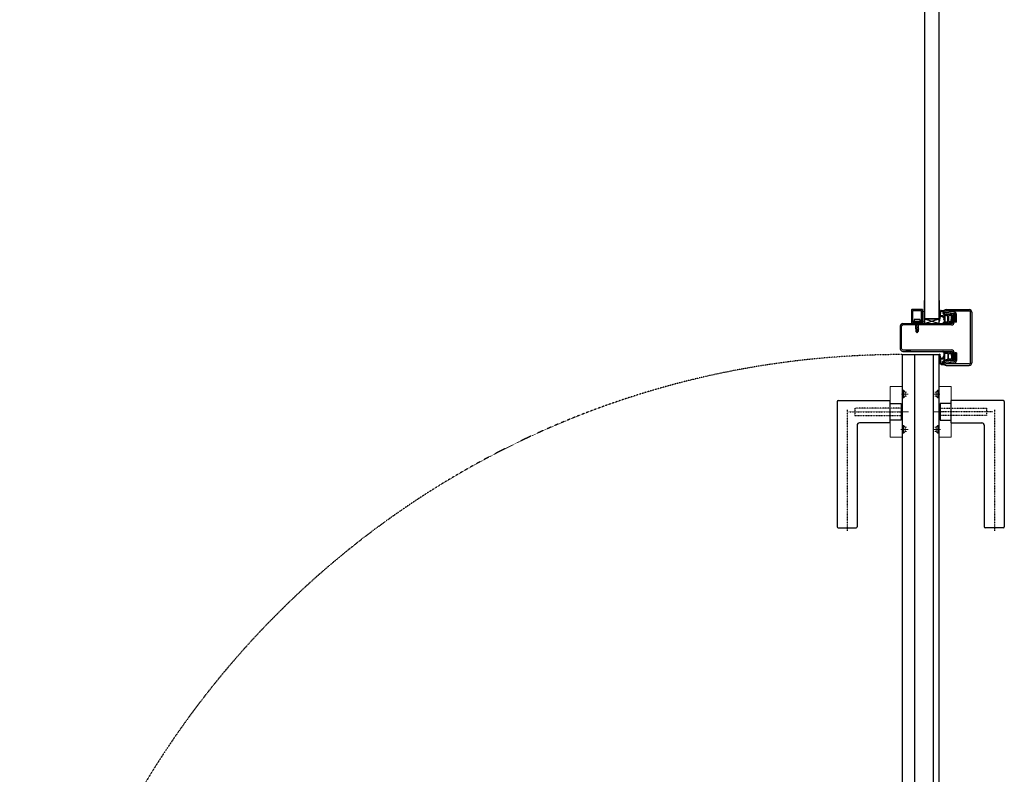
# Model space of a CAD drawing. Header units: millimetres. Extents: x -4577 to 1032787, y -66234 to 201209.
# Tile 34 of 256: x 16432 to 17492, y -39874 to -39061. Entities that reach past the tile are written whole.
import ezdxf

# ---------------------------------------------------------------- set-up
doc = ezdxf.new("R2010")
doc.units = ezdxf.units.MM
for name, pattern in [('510_5_2OG_ELT_1004$0$11-07-22_DS_2OG$0$AUSGEZOGEN', [0]), ('510_5_2OG_ELT_1004$0$11-07-22_DS_2OG$0$STRICHLINIE_S4', [0.095, 0.06, -0.035]), ('510_5_2OG_ELT_1004$0$11-07-22_DS_2OG$0$VERDECKT2_S2', [0.17, 0.1, -0.07])]:
    doc.linetypes.add(name, pattern=pattern)
for name, color, linetype in [('510_5_2OG_ELT_1004$0$11-07-22_DS_2OG$0$2DKont', 8, '510_5_2OG_ELT_1004$0$11-07-22_DS_2OG$0$AUSGEZOGEN'), ('510_5_2OG_ELT_1004$0$11-07-22_DS_2OG$0$2DSchraff', 8, '510_5_2OG_ELT_1004$0$11-07-22_DS_2OG$0$AUSGEZOGEN'), ('510_5_2OG_ELT_1004$0$11-07-22_DS_2OG$0$Mieterausbau', 8, '510_5_2OG_ELT_1004$0$11-07-22_DS_2OG$0$AUSGEZOGEN')]:
    doc.layers.add(name, color=color, linetype=linetype)

# ---------------------------------------------------------------- blocks, each defined once
blk = doc.blocks.new('510_5_2OG_ELT_1004$0$11-07-22_DS_2OG$0$G01_Schr', base_point=(-0.006, -0.01))
at = {"layer": '510_5_2OG_ELT_1004$0$11-07-22_DS_2OG$0$2DSchraff'}
h = blk.add_hatch(color=7, dxfattribs=at)
h.dxf.hatch_style = 2
h.paths.add_polyline_path([(-0.006, 0.0003), (-0.006, 0.0003), (-0.006, 0.0003), (-0.006, 0.0003), (-0.006, 0.0002), (-0.006, 0.0002), (-0.006, 0.0002), (-0.006, 0.0002), (-0.006, 0.0002), (-0.006, 0.0002), (-0.006, 0.0002), (-0.006, 0.0002), (-0.006, 0.0001), (-0.006, 0.0001), (-0.0059, 0.0001), (-0.0059, 0.0001), (-0.0059, 0.0001), (-0.0059, 0.0001), (-0.0059, 0.0001), (-0.0059, 0.0001), (-0.0059, 0.0001), (-0.0059, 0.0001), (-0.0059, 0.0001), (-0.0059, 0), (-0.0059, 0), (-0.0058, 0), (-0.0058, 0), (-0.0058, 0), (-0.0058, 0), (-0.0058, 0), (-0.0058, 0), (-0.0058, 0), (-0.0058, 0), (-0.0057, 0), (-0.0057, 0), (-0.0057, 0), (-0.0057, 0), (-0.0051, 0), (-0.0051, 0), (-0.0051, 0), (-0.0051, 0), (-0.005, 0), (-0.005, 0), (-0.005, 0), (-0.005, 0), (-0.005, 0), (-0.005, 0), (-0.005, 0), (-0.005, 0), (-0.0049, 0), (-0.0049, 0), (-0.0049, 0.0001), (-0.0049, 0.0001), (-0.0049, 0.0001), (-0.0049, 0.0001), (-0.0049, 0.0001), (-0.0049, 0.0001), (-0.0049, 0.0001), (-0.0049, 0.0001), (-0.0049, 0.0001), (-0.0048, 0.0001), (-0.0048, 0.0001), (-0.0048, 0.0002), (-0.0048, 0.0002), (-0.0048, 0.0002), (-0.0048, 0.0002), (-0.0048, 0.0002), (-0.0048, 0.0002), (-0.0048, 0.0002), (-0.0048, 0.0002), (-0.0048, 0.0003), (-0.0048, 0.0003), (-0.0048, 0.0003), (-0.0048, 0.0003), (-0.0048, 0.0004), (-0.0048, 0.0004), (-0.0048, 0.0004), (-0.0048, 0.0005), (-0.0048, 0.0005), (-0.0048, 0.0005), (-0.0048, 0.0005), (-0.0048, 0.0005), (-0.0048, 0.0005), (-0.0048, 0.0005), (-0.0048, 0.0005), (-0.0048, 0.0006), (-0.0048, 0.0006), (-0.0048, 0.0006), (-0.0048, 0.0006), (-0.0047, 0.0006), (-0.0047, 0.0006), (-0.0047, 0.0006), (-0.0047, 0.0006), (-0.0047, 0.0006), (-0.0047, 0.0006), (-0.0047, 0.0007), (-0.0047, 0.0007), (-0.0047, 0.0007), (-0.0047, 0.0007), (-0.0047, 0.0007), (-0.0046, 0.0007), (-0.0046, 0.0007), (-0.0046, 0.0007), (-0.0046, 0.0007), (-0.0046, 0.0007), (-0.0046, 0.0007), (-0.0046, 0.0007), (-0.0046, 0.0007), (-0.0046, 0.0007), (-0.0045, 0.0007), (-0.0045, 0.0007), (-0.0038, 0.0008), (-0.0038, 0.0008), (-0.0038, 0.0008), (-0.0038, 0.0008), (-0.0038, 0.0008), (-0.0038, 0.0008), (-0.0037, 0.0008), (-0.0037, 0.0008), (-0.0037, 0.0008), (-0.0037, 0.0008), (-0.0037, 0.0008), (-0.0037, 0.0008), (-0.0037, 0.0008), (-0.0037, 0.0008), (-0.0037, 0.0008), (-0.0037, 0.0008), (-0.0037, 0.0008), (-0.0037, 0.0008), (-0.0037, 0.0008), (-0.0036, 0.0008), (-0.0036, 0.0008), (-0.0036, 0.0008), (-0.0036, 0.0009), (-0.0036, 0.0009), (-0.0036, 0.0009), (-0.0036, 0.0009), (-0.0036, 0.0009), (-0.0036, 0.0009), (-0.0036, 0.0009), (-0.0036, 0.0009), (-0.0036, 0.0009), (-0.0036, 0.0009), (-0.0036, 0.0009), (-0.0036, 0.0009), (-0.0036, 0.0009), (-0.0036, 0.0009), (-0.0036, 0.0009), (-0.003, 0.0019), (-0.003, 0.0019), (-0.003, 0.0019), (-0.003, 0.002), (-0.003, 0.002), (-0.003, 0.0021), (-0.003, 0.0021), (-0.003, 0.0022), (-0.0031, 0.0022), (-0.0031, 0.0023), (-0.0031, 0.0023), (-0.0031, 0.0023), (-0.0032, 0.0024), (-0.0032, 0.0024), (-0.0032, 0.0024), (-0.0033, 0.0024), (-0.0033, 0.0025), (-0.0033, 0.0025), (-0.0034, 0.0025), (-0.0034, 0.0025), (-0.0035, 0.0025), (-0.0035, 0.0025), (-0.0036, 0.0025), (-0.0036, 0.0025), (-0.0037, 0.0025), (-0.0037, 0.0025), (-0.0037, 0.0024), (-0.0038, 0.0024), (-0.0038, 0.0024), (-0.0038, 0.0024), (-0.0039, 0.0023), (-0.0039, 0.0023), (-0.0039, 0.0023), (-0.004, 0.0022), (-0.004, 0.0022), (-0.004, 0.0021), (-0.004, 0.0021), (-0.004, 0.002), (-0.004, 0.002), (-0.004, 0.002), (-0.004, 0.002), (-0.0041, 0.0019), (-0.0041, 0.0019), (-0.0041, 0.0019), (-0.0041, 0.0018), (-0.0041, 0.0018), (-0.0042, 0.0018), (-0.0042, 0.0018), (-0.0042, 0.0018), (-0.0043, 0.0018), (-0.0043, 0.0018), (-0.0043, 0.0017), (-0.0044, 0.0017), (-0.0044, 0.0017), (-0.0044, 0.0017), (-0.0045, 0.0017), (-0.0045, 0.0018), (-0.0045, 0.0018), (-0.0046, 0.0018), (-0.0046, 0.0018), (-0.0046, 0.0018), (-0.0046, 0.0018), (-0.0047, 0.0018), (-0.0047, 0.0019), (-0.0047, 0.0019), (-0.0047, 0.0019), (-0.0048, 0.002), (-0.0048, 0.002), (-0.0048, 0.002), (-0.0048, 0.002), (-0.0048, 0.0021), (-0.0048, 0.0021), (-0.0048, 0.0021), (-0.0048, 0.0135), (-0.0048, 0.0135), (-0.0048, 0.0135), (-0.0048, 0.0135), (-0.0048, 0.0136), (-0.0048, 0.0136), (-0.0048, 0.0136), (-0.0048, 0.0136), (-0.0048, 0.0136), (-0.0048, 0.0136), (-0.0048, 0.0136), (-0.0048, 0.0136), (-0.0048, 0.0137), (-0.0048, 0.0137), (-0.0047, 0.0137), (-0.0047, 0.0137), (-0.0047, 0.0137), (-0.0047, 0.0137), (-0.0047, 0.0137), (-0.0047, 0.0137), (-0.0047, 0.0137), (-0.0047, 0.0137), (-0.0047, 0.0137), (-0.0047, 0.0138), (-0.0046, 0.0138), (-0.0046, 0.0138), (-0.0046, 0.0138), (-0.0046, 0.0138), (-0.0046, 0.0138), (-0.0046, 0.0138), (-0.0046, 0.0138), (-0.0046, 0.0138), (-0.0046, 0.0138), (-0.0045, 0.0138), (-0.0045, 0.0138), (-0.0045, 0.0138), (-0.0045, 0.0138), (0.0045, 0.0138), (0.0045, 0.0138), (0.0045, 0.0138), (0.0045, 0.0138), (0.0046, 0.0138), (0.0046, 0.0138), (0.0046, 0.0138), (0.0046, 0.0138), (0.0046, 0.0138), (0.0046, 0.0138), (0.0046, 0.0138), (0.0046, 0.0138), (0.0047, 0.0138), (0.0047, 0.0138), (0.0047, 0.0137), (0.0047, 0.0137), (0.0047, 0.0137), (0.0047, 0.0137), (0.0047, 0.0137), (0.0047, 0.0137), (0.0047, 0.0137), (0.0047, 0.0137), (0.0047, 0.0137), (0.0048, 0.0137), (0.0048, 0.0137), (0.0048, 0.0136), (0.0048, 0.0136), (0.0048, 0.0136), (0.0048, 0.0136), (0.0048, 0.0136), (0.0048, 0.0136), (0.0048, 0.0136), (0.0048, 0.0136), (0.0048, 0.0135), (0.0048, 0.0135), (0.0048, 0.0135), (0.0048, 0.0135), (0.0048, 0.0021), (0.0048, 0.0021), (0.0048, 0.0021), (0.0048, 0.002), (0.0048, 0.002), (0.0048, 0.002), (0.0048, 0.002), (0.0047, 0.0019), (0.0047, 0.0019), (0.0047, 0.0019), (0.0047, 0.0018), (0.0046, 0.0018), (0.0046, 0.0018), (0.0046, 0.0018), (0.0046, 0.0018), (0.0045, 0.0018), (0.0045, 0.0018), (0.0045, 0.0017), (0.0044, 0.0017), (0.0044, 0.0017), (0.0044, 0.0017), (0.0043, 0.0017), (0.0043, 0.0018), (0.0043, 0.0018), (0.0042, 0.0018), (0.0042, 0.0018), (0.0042, 0.0018), (0.0041, 0.0018), (0.0041, 0.0018), (0.0041, 0.0019), (0.0041, 0.0019), (0.0041, 0.0019), (0.004, 0.002), (0.004, 0.002), (0.004, 0.002), (0.004, 0.002), (0.004, 0.0021), (0.004, 0.0021), (0.004, 0.0022), (0.004, 0.0022), (0.0039, 0.0023), (0.0039, 0.0023), (0.0039, 0.0023), (0.0038, 0.0024), (0.0038, 0.0024), (0.0038, 0.0024), (0.0037, 0.0024), (0.0037, 0.0025), (0.0037, 0.0025), (0.0036, 0.0025), (0.0036, 0.0025), (0.0035, 0.0025), (0.0035, 0.0025), (0.0034, 0.0025), (0.0034, 0.0025), (0.0033, 0.0025), (0.0033, 0.0025), (0.0033, 0.0024), (0.0032, 0.0024), (0.0032, 0.0024), (0.0031, 0.0024), (0.0031, 0.0023), (0.0031, 0.0023), (0.0031, 0.0023), (0.003, 0.0022), (0.003, 0.0022), (0.003, 0.0021), (0.003, 0.0021), (0.003, 0.002), (0.003, 0.002), (0.003, 0.002), (0.003, 0.0019), (0.003, 0.0019), (0.0035, 0.0009), (0.0035, 0.0009), (0.0035, 0.0009), (0.0035, 0.0009), (0.0035, 0.0009), (0.0036, 0.0009), (0.0036, 0.0009), (0.0036, 0.0009), (0.0036, 0.0009), (0.0036, 0.0009), (0.0036, 0.0009), (0.0036, 0.0009), (0.0036, 0.0009), (0.0036, 0.0009), (0.0036, 0.0009), (0.0036, 0.0008), (0.0036, 0.0008), (0.0036, 0.0008), (0.0036, 0.0008), (0.0036, 0.0008), (0.0036, 0.0008), (0.0037, 0.0008), (0.0037, 0.0008), (0.0037, 0.0008), (0.0037, 0.0008), (0.0037, 0.0008), (0.0037, 0.0008), (0.0037, 0.0008), (0.0037, 0.0008), (0.0037, 0.0008), (0.0037, 0.0008), (0.0037, 0.0008), (0.0037, 0.0008), (0.0037, 0.0008), (0.0038, 0.0008), (0.0038, 0.0008), (0.0038, 0.0008), (0.0045, 0.0007), (0.0045, 0.0007), (0.0046, 0.0007), (0.0046, 0.0007), (0.0046, 0.0007), (0.0046, 0.0007), (0.0046, 0.0007), (0.0046, 0.0007), (0.0046, 0.0007), (0.0046, 0.0007), (0.0046, 0.0007), (0.0047, 0.0007), (0.0047, 0.0007), (0.0047, 0.0007), (0.0047, 0.0007), (0.0047, 0.0007), (0.0047, 0.0006), (0.0047, 0.0006), (0.0047, 0.0006), (0.0047, 0.0006), (0.0047, 0.0006), (0.0047, 0.0006), (0.0048, 0.0006), (0.0048, 0.0006), (0.0048, 0.0006), (0.0048, 0.0006), (0.0048, 0.0005), (0.0048, 0.0005), (0.0048, 0.0005), (0.0048, 0.0005), (0.0048, 0.0005), (0.0048, 0.0005), (0.0048, 0.0005), (0.0048, 0.0005), (0.0048, 0.0004), (0.0048, 0.0004), (0.0048, 0.0004), (0.0048, 0.0003), (0.0048, 0.0003), (0.0048, 0.0003), (0.0048, 0.0003), (0.0048, 0.0002), (0.0048, 0.0002), (0.0048, 0.0002), (0.0048, 0.0002), (0.0048, 0.0002), (0.0048, 0.0002), (0.0048, 0.0002), (0.0048, 0.0002), (0.0048, 0.0001), (0.0048, 0.0001), (0.0049, 0.0001), (0.0049, 0.0001), (0.0049, 0.0001), (0.0049, 0.0001), (0.0049, 0.0001), (0.0049, 0.0001), (0.0049, 0.0001), (0.0049, 0.0001), (0.0049, 0.0001), (0.0049, 0), (0.005, 0), (0.005, 0), (0.005, 0), (0.005, 0), (0.005, 0), (0.005, 0), (0.005, 0), (0.005, 0), (0.005, 0), (0.0051, 0), (0.0051, 0), (0.0051, 0), (0.0051, 0), (0.0057, 0), (0.0057, 0), (0.0057, 0), (0.0057, 0), (0.0058, 0), (0.0058, 0), (0.0058, 0), (0.0058, 0), (0.0058, 0), (0.0058, 0), (0.0058, 0), (0.0058, 0), (0.0059, 0), (0.0059, 0), (0.0059, 0.0001), (0.0059, 0.0001), (0.0059, 0.0001), (0.0059, 0.0001), (0.0059, 0.0001), (0.0059, 0.0001), (0.0059, 0.0001), (0.0059, 0.0001), (0.0059, 0.0001), (0.006, 0.0001), (0.006, 0.0001), (0.006, 0.0002), (0.006, 0.0002), (0.006, 0.0002), (0.006, 0.0002), (0.006, 0.0002), (0.006, 0.0002), (0.006, 0.0002), (0.006, 0.0002), (0.006, 0.0003), (0.006, 0.0003), (0.006, 0.0003), (0.006, 0.0003), (0.006, 0.0147), (0.006, 0.0147), (0.006, 0.0147), (0.006, 0.0147), (0.006, 0.0148), (0.006, 0.0148), (0.006, 0.0148), (0.006, 0.0148), (0.006, 0.0148), (0.006, 0.0148), (0.006, 0.0148), (0.006, 0.0148), (0.006, 0.0148), (0.006, 0.0149), (0.0059, 0.0149), (0.0059, 0.0149), (0.0059, 0.0149), (0.0059, 0.0149), (0.0059, 0.0149), (0.0059, 0.0149), (0.0059, 0.0149), (0.0059, 0.0149), (0.0059, 0.0149), (0.0059, 0.015), (0.0059, 0.015), (0.0058, 0.015), (0.0058, 0.015), (0.0058, 0.015), (0.0058, 0.015), (0.0058, 0.015), (0.0058, 0.015), (0.0058, 0.015), (0.0058, 0.015), (0.0057, 0.015), (0.0057, 0.015), (0.0057, 0.015), (0.0057, 0.015), (-0.0057, 0.015), (-0.0057, 0.015), (-0.0057, 0.015), (-0.0057, 0.015), (-0.0058, 0.015), (-0.0058, 0.015), (-0.0058, 0.015), (-0.0058, 0.015), (-0.0058, 0.015), (-0.0058, 0.015), (-0.0058, 0.015), (-0.0058, 0.015), (-0.0059, 0.015), (-0.0059, 0.015), (-0.0059, 0.0149), (-0.0059, 0.0149), (-0.0059, 0.0149), (-0.0059, 0.0149), (-0.0059, 0.0149), (-0.0059, 0.0149), (-0.0059, 0.0149), (-0.0059, 0.0149), (-0.0059, 0.0149), (-0.006, 0.0149), (-0.006, 0.0148), (-0.006, 0.0148), (-0.006, 0.0148), (-0.006, 0.0148), (-0.006, 0.0148), (-0.006, 0.0148), (-0.006, 0.0148), (-0.006, 0.0148), (-0.006, 0.0148), (-0.006, 0.0147), (-0.006, 0.0147), (-0.006, 0.0147), (-0.006, 0.0147)])
at = {"layer": '510_5_2OG_ELT_1004$0$11-07-22_DS_2OG$0$2DKont'}
for p, q in [((-0.006, 0.0003), (-0.006, 0.0147)), ((-0.0057, 0.015), (0.0057, 0.015)), ((-0.0048, 0.0021), (-0.0048, 0.0135)), ((-0.0045, 0.0138), (0.0045, 0.0138)), ((0.0048, 0.0135), (0.0048, 0.0021)), ((0.006, 0.0147), (0.006, 0.0003)), ((-0.0057, 0), (-0.0051, 0)), ((-0.0048, 0.0003), (-0.0048, 0.0004)), ((-0.0038, 0.0008), (-0.0045, 0.0007)), ((-0.003, 0.0019), (-0.0036, 0.0009)), ((-0.003, 0.0045), (-0.0031, 0.0026)), ((0.0031, 0.0026), (-0.0031, 0.0026)), ((-0.0031, 0.0026), (-0.0028, 0.0013)), ((-0.003, 0.0045), (0.003, 0.0045)), ((0.0027, 0.0013), (-0.0028, 0.0013)), ((-0.0028, 0), (-0.0028, 0.0013)), ((0.0027, 0), (-0.0028, 0)), ((-0.0013, 0), (-0.0013, -0.0087)), ((0.0031, 0.0026), (0.0027, 0.0013)), ((0.0027, 0.0013), (0.0027, 0)), ((0.003, 0.0045), (0.0031, 0.0026)), ((0.003, 0.0019), (0.0035, 0.0009)), ((0.0038, 0.0008), (0.0045, 0.0007)), ((0.0048, 0.0004), (0.0048, 0.0003)), ((0.0051, 0), (0.0057, 0)), ((0.0019, -0.0005), (-0.0019, -0.0013)), ((-0.0019, -0.0013), (-0.0019, -0.0013)), ((-0.0019, -0.0013), (-0.0013, -0.0014)), ((0.0019, -0.002), (-0.0019, -0.0028)), ((-0.0019, -0.0028), (-0.0013, -0.0029)), ((0.0019, -0.0035), (-0.0019, -0.0043)), ((-0.0019, -0.0043), (-0.0013, -0.0044)), ((0.0019, -0.005), (-0.0019, -0.0058)), ((-0.0019, -0.0058), (-0.0013, -0.0059)), ((0, -0.01), (-0.0013, -0.0087)), ((0, -0.0054), (0, -0.01)), ((0.0013, -0.0087), (0, -0.0091)), ((0, -0.01), (0.0013, -0.0087)), ((0.0013, 0), (0.0013, -0.0087)), ((0.0013, -0.0004), (0.0019, -0.0005)), ((0.0013, -0.0019), (0.0019, -0.002)), ((0.0013, -0.0034), (0.0019, -0.0035)), ((0.0013, -0.0049), (0.0019, -0.005))]:
    blk.add_line(p, q, dxfattribs=at)
for centre, radius, start, end in [((-0.0057, 0.0147), 0.0003, 90, 180), ((-0.0045, 0.0135), 0.0003, 90, 180), ((0.0045, 0.0135), 0.0003, 0, 90), ((0.0057, 0.0147), 0.0003, 0, 90), ((-0.0057, 0.0003), 0.0003, 180, 270), ((-0.0051, 0.0003), 0.0003, 270, 360), ((-0.0044, 0.0021), 0.000406, 180, 350.6698), ((-0.0045, 0.0004), 0.0003, 95, 180), ((-0.0035, 0.002), 0.000498, 343.2966, 170.8911), ((-0.0038, 0.0011), 0.0003, 275, 330), ((0.0035, 0.002), 0.000509, 10.2596, 194.6892), ((0.0038, 0.0011), 0.0003, 210, 265), ((0.0044, 0.0021), 0.000406, 189.3302, 360), ((0.0045, 0.0004), 0.0003, 0, 85), ((0.0051, 0.0003), 0.0003, 180, 270), ((0.0057, 0.0003), 0.0003, 270, 360)]:
    blk.add_arc(centre, radius, start, end, dxfattribs=at)
blk = doc.blocks.new('510_5_2OG_ELT_1004$0$11-07-22_DS_2OG$0$DichtngKämpfer', base_point=(-0.0095, -0.0018, -0.0044))
for p, q in [((-0.0087, 0.0111), (-0.0093, 0.0111)), ((-0.0093, 0.0107), (-0.0087, 0.0107)), ((-0.0074, 0.0124), (-0.0087, 0.0111)), ((-0.0076, 0.0113), (-0.0071, 0.0121)), ((-0.007, 0.0113), (-0.0076, 0.0113)), ((-0.0059, 0.0124), (-0.007, 0.0113)), ((-0.0061, 0.0113), (-0.0055, 0.0121)), ((-0.0053, 0.0113), (-0.0061, 0.0113)), ((-0.0041, 0.0124), (-0.0053, 0.0113)), ((-0.0043, 0.0113), (-0.0038, 0.0121)), ((-0.0008, 0.0115), (-0.0043, 0.0113)), ((-0.0002, 0.0084), (-0.0002, 0.0111)), ((0.0012, 0.0125), (0.0012, 0.0125)), ((-0.0093, 0.0039), (-0.0079, 0.002)), ((-0.0076, 0.0029), (-0.007, 0.003)), ((-0.0074, 0.0022), (-0.0076, 0.0029)), ((-0.007, 0.003), (-0.0056, 0.0022)), ((-0.0059, 0.003), (-0.0054, 0.0031)), ((-0.0054, 0.0026), (-0.0059, 0.003)), ((-0.0054, 0.0031), (-0.0035, 0.0024)), ((-0.0043, 0.01), (-0.0043, 0.0044)), ((-0.0034, 0.0029), (-0.0041, 0.0031)), ((-0.0021, 0.0027), (-0.0041, 0.0031)), ((-0.0012, 0.0105), (-0.004, 0.0103)), ((-0.0013, 0.0035), (-0.004, 0.0041)), ((-0.0009, 0.0038), (-0.0009, 0.0102)), ((-0.0002, 0.0029), (-0.0002, 0.0062)), ((0.0004, 0.0064), (0, 0.0077)), ((0.0038, 0.0046), (0.0032, -0.0005)), ((0.0043, 0.0094), (0.0039, 0.0056)), ((0.005, 0.0091), (0.0039, -0.001)), ((0.0031, -0.0016), (0, -0.0018)), ((0.0032, -0.0005), (0.0014, -0.0007))]:
    blk.add_line(p, q)
for points in [[(-0.0038, 0.0121), (-0.0037, 0.0121), (-0.0037, 0.0122), (-0.0037, 0.0122), (-0.0037, 0.0123), (-0.0037, 0.0123), (-0.0037, 0.0124), (-0.0038, 0.0124), (-0.0038, 0.0124), (-0.0038, 0.0125), (-0.0039, 0.0125), (-0.0039, 0.0125), (-0.004, 0.0125), (-0.004, 0.0125), (-0.004, 0.0125), (-0.0041, 0.0125), (-0.0041, 0.0124)], [(-0.0008, 0.0115), (-0.0006, 0.0115), (-0.0005, 0.0115), (-0.0004, 0.0115), (-0.0002, 0.0115), (-0.0001, 0.0116), (0, 0.0116), (0.0002, 0.0117), (0.0003, 0.0117), (0.0004, 0.0118), (0.0005, 0.0119), (0.0006, 0.0119), (0.0007, 0.012), (0.0008, 0.0121), (0.0009, 0.0122), (0.001, 0.0123), (0.0011, 0.0124)], [(-0.0002, 0.0111), (0, 0.0111), (0.0001, 0.0112), (0.0003, 0.0113), (0.0004, 0.0114), (0.0006, 0.0115), (0.0007, 0.0116), (0.0008, 0.0117), (0.0009, 0.0118), (0.001, 0.0119), (0.0011, 0.012), (0.0012, 0.0122), (0.0013, 0.0123)], [(0.0013, 0.0123), (0.0013, 0.0123), (0.0013, 0.0124), (0.0013, 0.0124), (0.0013, 0.0124), (0.0013, 0.0124), (0.0013, 0.0124), (0.0013, 0.0125), (0.0013, 0.0125), (0.0012, 0.0125), (0.0012, 0.0125), (0.0012, 0.0125), (0.0012, 0.0125), (0.0012, 0.0125), (0.0011, 0.0125), (0.0011, 0.0125), (0.0011, 0.0125), (0.0011, 0.0125), (0.0011, 0.0124), (0.0011, 0.0124)], [(-0.004, 0.0103), (-0.0041, 0.0103), (-0.0041, 0.0103), (-0.0042, 0.0103), (-0.0042, 0.0102), (-0.0043, 0.0102), (-0.0043, 0.0101), (-0.0043, 0.0101), (-0.0043, 0.0101), (-0.0043, 0.01)], [(-0.0043, 0.0044), (-0.0043, 0.0044), (-0.0043, 0.0043), (-0.0043, 0.0043), (-0.0043, 0.0042), (-0.0042, 0.0042), (-0.0042, 0.0042), (-0.0041, 0.0042), (-0.0041, 0.0041), (-0.004, 0.0041)], [(-0.0035, 0.0024), (-0.0035, 0.0024), (-0.0034, 0.0024), (-0.0034, 0.0024), (-0.0033, 0.0024), (-0.0033, 0.0025), (-0.0033, 0.0025), (-0.0033, 0.0025), (-0.0033, 0.0026), (-0.0032, 0.0026), (-0.0033, 0.0027), (-0.0033, 0.0027), (-0.0033, 0.0028), (-0.0033, 0.0028), (-0.0033, 0.0028), (-0.0034, 0.0029), (-0.0034, 0.0029)], [(-0.0002, -0.0015), (-0.0001, -0.0013), (0, -0.0012), (0, -0.0011), (0.0001, -0.0009), (0.0001, -0.0008), (0.0002, -0.0006), (0.0002, -0.0005), (0.0002, -0.0003), (0.0002, -0.0002), (0.0003, 0), (0.0003, 0.0001), (0.0002, 0.0003), (0.0002, 0.0004), (0.0002, 0.0006), (0.0002, 0.0007), (0.0001, 0.0008), (0.0001, 0.001), (0, 0.0011), (0, 0.0013), (-0.0001, 0.0014), (-0.0002, 0.0015), (-0.0003, 0.0016), (-0.0004, 0.0018), (-0.0005, 0.0019), (-0.0006, 0.002), (-0.0007, 0.0021), (-0.0008, 0.0022), (-0.0009, 0.0023), (-0.0011, 0.0024), (-0.0012, 0.0024), (-0.0013, 0.0025), (-0.0015, 0.0026), (-0.0016, 0.0026), (-0.0018, 0.0027), (-0.0019, 0.0027), (-0.002, 0.0027), (-0.0022, 0.0027)], [(-0.0013, 0.0035), (-0.0012, 0.0035), (-0.0012, 0.0035), (-0.0011, 0.0035), (-0.0011, 0.0035), (-0.001, 0.0035), (-0.001, 0.0036), (-0.0009, 0.0036), (-0.0009, 0.0037), (-0.0009, 0.0037), (-0.0009, 0.0038)], [(-0.0009, 0.0102), (-0.0009, 0.0102), (-0.0009, 0.0103), (-0.0009, 0.0103), (-0.001, 0.0104), (-0.001, 0.0104), (-0.0011, 0.0104), (-0.0011, 0.0105), (-0.0012, 0.0105), (-0.0012, 0.0105)], [(-0.0002, 0.0084), (-0.0001, 0.0082), (-0.0001, 0.0081), (-0.0001, 0.008), (-0.0001, 0.0078), (0, 0.0077)], [(-0.0002, 0.0062), (-0.0001, 0.006), (-0.0001, 0.0059), (-0.0001, 0.0058), (0, 0.0056), (0, 0.0055), (0.0001, 0.0054), (0.0001, 0.0052), (0.0002, 0.0051), (0.0003, 0.005), (0.0004, 0.0049), (0.0005, 0.0048), (0.0006, 0.0047), (0.0007, 0.0046), (0.0008, 0.0045), (0.0009, 0.0044), (0.001, 0.0043), (0.0011, 0.0043), (0.0013, 0.0042), (0.0014, 0.0042), (0.0015, 0.0041), (0.0017, 0.0041), (0.0018, 0.0041), (0.0019, 0.004), (0.0021, 0.004), (0.0022, 0.004), (0.0024, 0.004), (0.0025, 0.004), (0.0027, 0.0041), (0.0028, 0.0041), (0.0029, 0.0041), (0.0031, 0.0042), (0.0032, 0.0042), (0.0033, 0.0043), (0.0034, 0.0044), (0.0036, 0.0044), (0.0037, 0.0045), (0.0038, 0.0046)], [(0.0012, -0.0005), (0.0012, -0.0003), (0.0013, -0.0002), (0.0013, 0), (0.0013, 0.0002), (0.0012, 0.0004), (0.0012, 0.0005), (0.0012, 0.0007), (0.0011, 0.0009), (0.0011, 0.0011), (0.001, 0.0012), (0.001, 0.0014), (0.0009, 0.0016), (0.0008, 0.0017), (0.0008, 0.0019), (0.0007, 0.002), (0.0006, 0.0022), (0.0005, 0.0023), (0.0004, 0.0024), (0.0002, 0.0026), (0.0001, 0.0027), (0, 0.0028), (-0.0002, 0.0029)], [(0.0004, 0.0064), (0.0005, 0.0062), (0.0005, 0.0061), (0.0006, 0.006), (0.0006, 0.0059), (0.0007, 0.0058), (0.0008, 0.0057), (0.0008, 0.0056), (0.0009, 0.0055), (0.001, 0.0054), (0.0011, 0.0053), (0.0012, 0.0052), (0.0013, 0.0051), (0.0014, 0.0051), (0.0016, 0.005), (0.0017, 0.005), (0.0018, 0.0049), (0.0019, 0.0049), (0.002, 0.0049), (0.0022, 0.0049), (0.0023, 0.0049), (0.0024, 0.0049), (0.0026, 0.0049), (0.0027, 0.0049), (0.0028, 0.0049), (0.0029, 0.0049), (0.0031, 0.005), (0.0032, 0.005), (0.0033, 0.0051), (0.0034, 0.0052), (0.0035, 0.0052), (0.0036, 0.0053), (0.0037, 0.0054), (0.0038, 0.0055), (0.0039, 0.0056)], [(0.005, 0.0091), (0.005, 0.0091), (0.005, 0.0092), (0.005, 0.0092), (0.005, 0.0093), (0.005, 0.0093), (0.005, 0.0094), (0.0049, 0.0095), (0.0049, 0.0095), (0.0049, 0.0095), (0.0048, 0.0096), (0.0048, 0.0096), (0.0047, 0.0096), (0.0047, 0.0096), (0.0046, 0.0096), (0.0046, 0.0096), (0.0045, 0.0096), (0.0045, 0.0096), (0.0044, 0.0096), (0.0044, 0.0095), (0.0043, 0.0095), (0.0043, 0.0094)], [(-0.0002, -0.0015), (-0.0002, -0.0015), (-0.0002, -0.0015), (-0.0002, -0.0016), (-0.0002, -0.0016), (-0.0002, -0.0016), (-0.0002, -0.0017), (-0.0002, -0.0017), (-0.0001, -0.0017), (-0.0001, -0.0018), (-0.0001, -0.0018), (0, -0.0018), (0, -0.0018)], [(0.0012, -0.0005), (0.0012, -0.0005), (0.0012, -0.0006), (0.0012, -0.0006), (0.0012, -0.0006), (0.0013, -0.0006), (0.0013, -0.0006), (0.0013, -0.0007), (0.0013, -0.0007), (0.0014, -0.0007), (0.0014, -0.0007)], [(0.0031, -0.0016), (0.0032, -0.0015), (0.0032, -0.0015), (0.0033, -0.0015), (0.0034, -0.0014), (0.0035, -0.0014), (0.0036, -0.0013), (0.0037, -0.0013), (0.0037, -0.0012), (0.0038, -0.0011), (0.0038, -0.0011), (0.0039, -0.001)], [(0.0032, -0.0005), (0.0032, -0.0005), (0.0032, -0.0005), (0.0032, -0.0005), (0.0032, -0.0005), (0.0032, -0.0005)]]:
    blk.add_lwpolyline(points)
blk.add_lwpolyline([(-0.0083, 0.0042), (-0.0083, 0.0042), (-0.0083, 0.0042), (-0.0083, 0.0042), (-0.0083, 0.0042), (-0.0083, 0.0042), (-0.0083, 0.0042), (-0.0083, 0.0041), (-0.0083, 0.0041), (-0.0083, 0.0041), (-0.0083, 0.0041), (-0.0083, 0.0041), (-0.0083, 0.0041), (-0.0082, 0.0041), (-0.0082, 0.0041), (-0.0082, 0.004), (-0.0082, 0.004), (-0.0082, 0.004), (-0.0082, 0.004), (-0.0082, 0.004), (-0.0082, 0.004), (-0.0082, 0.004), (-0.0081, 0.004), (-0.0081, 0.004), (-0.0081, 0.004), (-0.0081, 0.0039), (-0.0081, 0.0039), (-0.0081, 0.0039), (-0.0081, 0.0039), (-0.008, 0.0039), (-0.008, 0.0039), (-0.008, 0.0039), (-0.008, 0.0039), (-0.008, 0.0039), (-0.008, 0.0039), (-0.0054, 0.0041), (-0.0054, 0.0041), (-0.0054, 0.0041), (-0.0053, 0.0041), (-0.0053, 0.0041), (-0.0053, 0.0041), (-0.0053, 0.0041), (-0.0053, 0.0041), (-0.0053, 0.0041), (-0.0053, 0.0041), (-0.0053, 0.0041), (-0.0052, 0.0041), (-0.0052, 0.0041), (-0.0052, 0.0041), (-0.0052, 0.0041), (-0.0052, 0.0042), (-0.0052, 0.0042), (-0.0051, 0.0042), (-0.0051, 0.0042), (-0.0051, 0.0042), (-0.0051, 0.0043), (-0.0051, 0.0043), (-0.0051, 0.0043), (-0.0051, 0.0043), (-0.0051, 0.0043), (-0.0051, 0.0043), (-0.0051, 0.0043), (-0.0051, 0.0043), (-0.0051, 0.0044), (-0.0051, 0.0044), (-0.0051, 0.0044), (-0.0051, 0.0044), (-0.0051, 0.01), (-0.0051, 0.01), (-0.0051, 0.01), (-0.0051, 0.01), (-0.0051, 0.0101), (-0.0051, 0.0101), (-0.0051, 0.0101), (-0.0051, 0.0101), (-0.0051, 0.0101), (-0.0051, 0.0101), (-0.0051, 0.0101), (-0.0051, 0.0101), (-0.0051, 0.0101), (-0.0051, 0.0102), (-0.0051, 0.0102), (-0.0052, 0.0102), (-0.0052, 0.0102), (-0.0052, 0.0102), (-0.0052, 0.0102), (-0.0052, 0.0103), (-0.0052, 0.0103), (-0.0053, 0.0103), (-0.0053, 0.0103), (-0.0053, 0.0103), (-0.0053, 0.0103), (-0.0053, 0.0103), (-0.0053, 0.0103), (-0.0053, 0.0103), (-0.0053, 0.0103), (-0.0054, 0.0103), (-0.0054, 0.0103), (-0.0054, 0.0103), (-0.0054, 0.0103), (-0.0075, 0.0103), (-0.0075, 0.0103), (-0.0075, 0.0103), (-0.0075, 0.0103), (-0.0075, 0.0103), (-0.0075, 0.0103), (-0.0076, 0.0103), (-0.0076, 0.0103), (-0.0076, 0.0103), (-0.0076, 0.0103), (-0.0076, 0.0103), (-0.0076, 0.0102), (-0.0076, 0.0102), (-0.0076, 0.0102), (-0.0076, 0.0102), (-0.0077, 0.0101), (-0.0077, 0.0101), (-0.0078, 0.0101), (-0.0078, 0.0101), (-0.0078, 0.0101), (-0.0078, 0.0101), (-0.0078, 0.0101), (-0.0078, 0.01), (-0.0078, 0.01), (-0.0078, 0.01), (-0.0078, 0.0099), (-0.0078, 0.0097), (-0.0078, 0.0095), (-0.0079, 0.0094), (-0.0079, 0.0092), (-0.0079, 0.0091), (-0.0079, 0.0089), (-0.008, 0.0087), (-0.008, 0.0086), (-0.008, 0.0084), (-0.008, 0.0083), (-0.008, 0.0081), (-0.0081, 0.0079), (-0.0081, 0.0078), (-0.0081, 0.0076), (-0.0081, 0.0075), (-0.0081, 0.0073), (-0.0081, 0.0071), (-0.0081, 0.007), (-0.0082, 0.0068), (-0.0082, 0.0067), (-0.0082, 0.0065), (-0.0082, 0.0063), (-0.0082, 0.0062), (-0.0082, 0.006), (-0.0082, 0.0058), (-0.0082, 0.0057), (-0.0082, 0.0055), (-0.0083, 0.0054), (-0.0083, 0.0052), (-0.0083, 0.005), (-0.0083, 0.0049), (-0.0083, 0.0047), (-0.0083, 0.0046), (-0.0083, 0.0044)], close=True)
for centre, radius, start, end in [((-0.0093, 0.0109), 0.0002, 90, 270), ((0.0445, 0.0027), 0.0538, 171.4877, 178.764), ((-0.0073, 0.0122), 0.000248, 324.9572, 130.4511), ((-0.0057, 0.0122), 0.00025, 324.755, 129.2712), ((-0.0077, 0.0021), 0.00025, 211.9684, 16.4846), ((-0.0055, 0.0024), 0.000236, 242.0043, 52.4935)]:
    blk.add_arc(centre, radius, start, end)
blk = doc.blocks.new('510_5_2OG_ELT_1004$0$11-07-22_DS_2OG$0$COMPLEXOBJECT_102')
at = {"layer": '510_5_2OG_ELT_1004$0$11-07-22_DS_2OG$0$Mieterausbau', "color": 7, "linetype": '510_5_2OG_ELT_1004$0$11-07-22_DS_2OG$0$AUSGEZOGEN', "lineweight": 13}
for p, q in [((15.4732, 27.3809), (15.4732, 27.4357)), ((15.4732, 27.4357), (15.4862, 27.4357)), ((15.4862, 27.3809), (15.4862, 27.4357)), ((15.4929, 27.4273), (15.4855, 27.4273)), ((15.4877, 27.4315), (15.4862, 27.4315)), ((15.4877, 27.4232), (15.4862, 27.4232)), ((15.4877, 27.4232), (15.4877, 27.4315)), ((15.4896, 27.4296), (15.4877, 27.4315)), ((15.4896, 27.4251), (15.4877, 27.4232)), ((15.491, 27.4296), (15.4896, 27.4296)), ((15.4896, 27.4251), (15.4896, 27.4296)), ((15.491, 27.4251), (15.4896, 27.4251)), ((15.4931, 27.4083), (15.4815, 27.4083)), ((15.4877, 27.3935), (15.4862, 27.3935)), ((15.4877, 27.3852), (15.4877, 27.3935)), ((15.4896, 27.3916), (15.4877, 27.3935)), ((15.491, 27.3916), (15.4896, 27.3916)), ((15.4896, 27.3871), (15.4896, 27.3916)), ((15.4862, 27.3809), (15.4732, 27.3809)), ((15.4929, 27.3893), (15.485, 27.3893)), ((15.4877, 27.3852), (15.4862, 27.3852)), ((15.4896, 27.3871), (15.4877, 27.3852)), ((15.491, 27.3871), (15.4896, 27.3871))]:
    blk.add_line(p, q, dxfattribs=at)
blk = doc.blocks.new('510_5_2OG_ELT_1004$0$11-07-22_DS_2OG$0$COMPLEXOBJECT_103')
at = {"layer": '510_5_2OG_ELT_1004$0$11-07-22_DS_2OG$0$Mieterausbau', "color": 7, "linetype": '510_5_2OG_ELT_1004$0$11-07-22_DS_2OG$0$AUSGEZOGEN', "lineweight": 13}
for p, q in [((15.5262, 27.3809), (15.5262, 27.4357)), ((15.5392, 27.4357), (15.5262, 27.4357)), ((15.5392, 27.3809), (15.5392, 27.4357)), ((15.5196, 27.4273), (15.527, 27.4273)), ((15.5214, 27.4296), (15.5228, 27.4296)), ((15.5214, 27.4251), (15.5228, 27.4251)), ((15.5228, 27.4296), (15.5247, 27.4315)), ((15.5228, 27.4251), (15.5228, 27.4296)), ((15.5228, 27.4251), (15.5247, 27.4232)), ((15.5247, 27.4232), (15.5247, 27.4315)), ((15.5247, 27.4315), (15.5262, 27.4315)), ((15.5247, 27.4232), (15.5262, 27.4232)), ((15.5194, 27.4083), (15.531, 27.4083)), ((15.5214, 27.3916), (15.5228, 27.3916)), ((15.5228, 27.3916), (15.5247, 27.3935)), ((15.5228, 27.3871), (15.5228, 27.3916)), ((15.5247, 27.3852), (15.5247, 27.3935)), ((15.5247, 27.3935), (15.5262, 27.3935)), ((15.5196, 27.3893), (15.5274, 27.3893)), ((15.5214, 27.3871), (15.5228, 27.3871)), ((15.5228, 27.3871), (15.5247, 27.3852)), ((15.5247, 27.3852), (15.5262, 27.3852)), ((15.5262, 27.3809), (15.5392, 27.3809))]:
    blk.add_line(p, q, dxfattribs=at)
blk = doc.blocks.new('510_5_2OG_ELT_1004')
at = {"layer": '510_5_2OG_ELT_1004$0$11-07-22_DS_2OG$0$Mieterausbau', "linetype": 'Continuous'}
h = blk.add_hatch(dxfattribs=at)
h.set_pattern_fill('SCHRAFFUR_1', color=256, scale=1000, style=0, pattern_type=2)
h.set_pattern_definition([(90, (1895.797, -66891.69), (-40, 5e-15), []), (90, (1875.797, -66891.69), (-40, 5e-15), [])])
h.paths.add_polyline_path([(17422, -39421.9), (17382, -39421.9), (17382, -40371.8), (17422, -40371.8)], flags=0)
at = {"layer": '510_5_2OG_ELT_1004$0$11-07-22_DS_2OG$0$Mieterausbau', "linetype": '510_5_2OG_ELT_1004$0$11-07-22_DS_2OG$0$AUSGEZOGEN'}
for p, q in [((17406.1, -38863.4), (17406.1, -39383.4)), ((17422, -39383.4), (17422, -38863.4)), ((17406.1, -39383.4), (17406.1, -39363.4)), ((17422, -39363.4), (17422, -39383.4)), ((17429.5, -39373.4), (17454.3, -39373.4)), ((17454.3, -39374.9), (17429.5, -39374.9)), ((17437.8, -39375.9), (17429.5, -39376.9)), ((17437.8, -39377.4), (17429.5, -39378.4)), ((17439, -39386.9), (17439, -39378.6)), ((17440.5, -39386.9), (17440.5, -39378.6)), ((17455.5, -39430.6), (17455.5, -39376.1)), ((17457, -39376.1), (17457, -39430.6)), ((17382.8, -39388.4), (17435.3, -39388.4)), ((17382.8, -39388.4), (17435.3, -39388.4)), ((17383.1, -39388.4), (17383.7, -39388.4)), ((17383.1, -39388.4), (17383.7, -39388.4)), ((17406.1, -39383.4), (17422, -39383.4)), ((17406.1, -39388.4), (17422, -39383.4)), ((17406.2, -39383.4), (17422, -39388.4)), ((17414, -39383.4), (17422, -39383.4)), ((17438, -39378.9), (17436.5, -39378.9)), ((17438, -39378.9), (17436.5, -39378.9)), ((17436.5, -39387.1), (17436.5, -39378.9)), ((17436.5, -39387.1), (17436.5, -39378.9)), ((17438, -39387.1), (17438, -39378.9)), ((17438, -39387.1), (17438, -39378.9)), ((17440.5, -39386.9), (17439, -39386.9)), ((17380, -39391.1), (17380, -39415.6)), ((17381.5, -39415.6), (17381.5, -39391.1)), ((17435.3, -39389.9), (17382.8, -39389.9)), ((17435.3, -39389.9), (17382.8, -39389.9)), ((17435.3, -39416.9), (17382.8, -39416.9)), ((17382.8, -39418.4), (17435.3, -39418.4)), ((17383.1, -39418.4), (17383.7, -39418.4)), ((17383.1, -39418.4), (17383.7, -39418.4)), ((17391.5, -39418.4), (17386, -39418.4)), ((17391.5, -39418.4), (17386, -39418.4)), ((17393.9, -39418.4), (17394.5, -39418.4)), ((17393.9, -39418.4), (17394.5, -39418.4)), ((17436.5, -39419.6), (17436.5, -39427.9)), ((17438, -39419.6), (17438, -39427.9)), ((17440.5, -39419.9), (17439, -39419.9)), ((17439, -39419.9), (17439, -39428.1)), ((17440.5, -39419.9), (17440.5, -39428.1)), ((17437.8, -39429.4), (17429.5, -39428.4)), ((17437.8, -39430.9), (17429.5, -39429.9)), ((17438, -39427.9), (17436.5, -39427.9)), ((17454.3, -39431.9), (17429.5, -39431.9)), ((17429.5, -39433.4), (17454.3, -39433.4)), ((17312, -39472.4), (17312, -39607.4)), ((17313, -39471.4), (17369, -39471.4)), ((17369, -39495.4), (17369, -39471.4)), ((17491, -39471.4), (17435, -39471.4)), ((17435, -39495.4), (17435, -39471.4)), ((17492, -39472.4), (17492, -39607.4)), ((17369, -39474.4), (17381, -39474.4)), ((17381, -39474.4), (17381, -39492.3)), ((17423, -39474.4), (17423, -39492.3)), ((17435, -39474.4), (17423, -39474.4)), ((17381, -39492.3), (17369, -39492.3)), ((17423, -39492.3), (17435, -39492.3)), ((17333.5, -39497.9), (17333.5, -39607.4)), ((17369, -39495.4), (17336, -39495.4)), ((17435, -39495.4), (17468, -39495.4)), ((17470.5, -39497.9), (17470.5, -39607.4)), ((17313, -39608.4), (17332.5, -39608.4)), ((17491, -39608.4), (17471.5, -39608.4))]:
    blk.add_line(p, q, dxfattribs=at)
at = {"layer": '510_5_2OG_ELT_1004$0$11-07-22_DS_2OG$0$Mieterausbau', "linetype": '510_5_2OG_ELT_1004$0$11-07-22_DS_2OG$0$VERDECKT2_S2'}
for p, q in [((17322.8, -39481.4), (17322.8, -39611.7)), ((17324.6, -39483.4), (17383.5, -39483.4)), ((17381, -39479.4), (17331, -39479.4)), ((17331, -39479.4), (17331, -39487.4)), ((17479.4, -39483.4), (17420.5, -39483.4)), ((17423, -39479.4), (17473, -39479.4)), ((17473, -39479.4), (17473, -39487.4)), ((17481.3, -39481.4), (17481.3, -39611.7)), ((17331, -39487.4), (17381, -39487.4)), ((17473, -39487.4), (17423, -39487.4))]:
    blk.add_line(p, q, dxfattribs=at)
at = {"layer": '510_5_2OG_ELT_1004$0$11-07-22_DS_2OG$0$Mieterausbau', "linetype": '510_5_2OG_ELT_1004$0$11-07-22_DS_2OG$0$AUSGEZOGEN'}
for points in [[(17404.1, -39386.4), (17406.1, -39386.4), (17406.1, -39375.4), (17404.1, -39375.4), (17404.1, -39386.4)], [(17406.1, -39388.4), (17422, -39388.4), (17422, -39383.4), (17406.1, -39383.4), (17406.1, -39388.4)], [(17436.5, -39378.9), (17436.5, -39378.9)], [(17436.5, -39427.9), (17436.5, -39427.9)]]:
    blk.add_lwpolyline(points, close=True, dxfattribs=at)
blk.add_lwpolyline([(17422, -40371.8), (17422, -39421.9), (17382, -39421.9), (17382, -40371.8)], dxfattribs=at)
for centre, radius, start, end in [((17429.5, -39375.9), 2.5, 90, 270), ((17429.5, -39375.9), 1, 90, 270), ((17437.8, -39378.6), 2.75, 0, 90), ((17437.8, -39378.6), 1.25, 0, 90), ((17454.3, -39376.1), 2.75, 0, 90), ((17454.3, -39376.1), 1.25, 0, 90), ((17382.8, -39391.1), 2.75, 90, 180), ((17382.8, -39391.1), 2.75, 90, 180), ((17382.8, -39391.1), 2.75, 90, 180), ((17382.8, -39391.1), 2.75, 90, 180), ((17435.3, -39387.1), 1.25, 270, 0), ((17435.3, -39387.1), 1.25, 270, 0), ((17435.3, -39387.1), 2.75, 270, 0), ((17435.3, -39387.1), 2.75, 270, 0), ((17382.8, -39391.1), 1.25, 90, 180), ((17382.8, -39391.1), 1.25, 90, 180), ((17382.8, -39391.1), 1.25, 90, 180), ((17382.8, -39391.1), 1.25, 90, 180), ((17382.8, -39415.6), 2.75, 180, 270), ((17382.8, -39415.6), 1.25, 180, 270), ((17435.3, -39419.6), 2.75, 0, 90), ((17435.3, -39419.6), 1.25, 0, 90), ((17429.5, -39430.9), 2.5, 90, 270), ((17429.5, -39430.9), 1, 90, 270), ((17437.8, -39428.1), 2.75, 270, 0), ((17437.8, -39428.1), 1.25, 270, 0), ((17454.3, -39430.6), 2.75, 270, 0), ((17454.3, -39430.6), 1.25, 270, 0), ((17313, -39472.4), 1, 90, 180), ((17491, -39472.4), 1, 0, 90), ((17336, -39497.9), 2.5, 90, 180), ((17468, -39497.9), 2.5, 0, 90), ((17313, -39607.4), 1, 180, 270), ((17332.5, -39607.4), 1, 270, 0), ((17471.5, -39607.4), 1, 180, 270), ((17491, -39607.4), 1, 270, 0)]:
    blk.add_arc(centre, radius, start, end, dxfattribs=at)
at = {"layer": '510_5_2OG_ELT_1004$0$11-07-22_DS_2OG$0$Mieterausbau', "linetype": '510_5_2OG_ELT_1004$0$11-07-22_DS_2OG$0$STRICHLINIE_S4'}
blk.add_arc((17382, -40371.8), 950, 90, 180, dxfattribs=at)
at = {"layer": '510_5_2OG_ELT_1004$0$11-07-22_DS_2OG$0$Mieterausbau', "linetype": '510_5_2OG_ELT_1004$0$11-07-22_DS_2OG$0$AUSGEZOGEN', "xscale": 1000, "zscale": 1000, "rotation": 180}
for name, p, yscale in [('510_5_2OG_ELT_1004$0$11-07-22_DS_2OG$0$G01_Schr', (17404.1, -39398.4), -1000), ('510_5_2OG_ELT_1004$0$11-07-22_DS_2OG$0$DichtngKämpfer', (17436.5, -39374.1), 1000), ('510_5_2OG_ELT_1004$0$11-07-22_DS_2OG$0$DichtngKämpfer', (17436.5, -39432.6), -1000)]:
    blk.add_blockref(name, p, dxfattribs=dict(at, yscale=yscale))
at = {"layer": '510_5_2OG_ELT_1004$0$11-07-22_DS_2OG$0$Mieterausbau', "linetype": '510_5_2OG_ELT_1004$0$11-07-22_DS_2OG$0$AUSGEZOGEN', "xscale": 1000, "yscale": 1000, "zscale": 1000}
for name in ['510_5_2OG_ELT_1004$0$11-07-22_DS_2OG$0$COMPLEXOBJECT_102', '510_5_2OG_ELT_1004$0$11-07-22_DS_2OG$0$COMPLEXOBJECT_103']:
    blk.add_blockref(name, (1895.8, -66891.7), dxfattribs=at)

msp = doc.modelspace()

# ---------------------------------------------------------------- block references
msp.add_blockref('510_5_2OG_ELT_1004', (0, -0.1))

doc.saveas('drawing.dxf')
